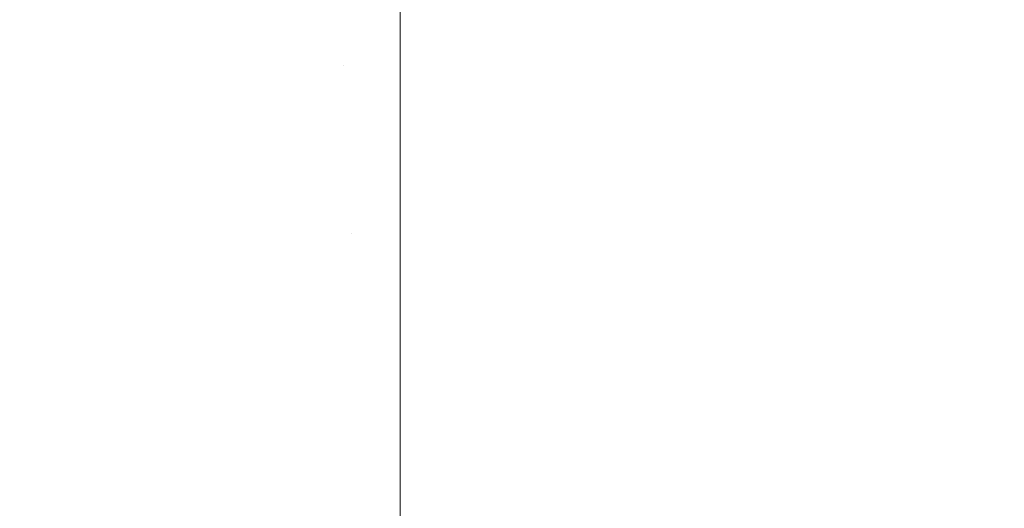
# Model space of a CAD drawing. Header units: centimetres. Extents: x -25.9 to 27.4, y -28.2 to -26.4.
# Tile 39 of 199: x -25.8373 to -25.8147, y -26.4406 to -26.4294. Entities that reach past the tile are written whole.
import ezdxf

# ---------------------------------------------------------------- set-up
doc = ezdxf.new("R2010")
doc.units = ezdxf.units.CM
doc.header["$LTSCALE"] = 2.54
doc.layers.add('Lucido design-1', color=7, linetype='Continuous')

# ---------------------------------------------------------------- blocks, each defined once
blk = doc.blocks.new('Gruppo-4-1')
at = {"color": 7, "linetype": 'Continuous', "lineweight": 9}
for points, invisible_edges in [([(-25.831473, -26.426724, 539.725777), (-25.830018, -26.426629, 539.725777), (-25.829852, -26.430448, 539.724508), (-25.831139, -26.430533, 539.724508)], 15), ([(-25.829852, -26.430448, 539.724508), (-25.830018, -26.426629, 539.725777), (-25.828561, -26.426597, 539.725777), (-25.828561, -26.429932, 539.72467)], 11), ([(-25.828561, -26.429934, 540.515392), (-25.828561, -26.42665, 540.514309), (-25.830016, -26.426682, 540.514309), (-25.829839, -26.430741, 540.515649)], 14), ([(-8.128561, -26.426597, 539.725777), (-8.128561, -26.429932, 539.72467), (-25.828561, -26.429932, 539.72467), (-25.828561, -26.426597, 539.725777)], 10), ([(-25.828561, -26.42665, 540.514309), (-25.828561, -26.429934, 540.515392), (27.271439, -26.429934, 540.515392), (27.271439, -26.42665, 540.514309)], 10), ([(-25.834362, -26.427104, 539.725777), (-25.832921, -26.426883, 539.725777), (-25.832422, -26.430673, 539.724508), (-25.833698, -26.430869, 539.724508)], 15), ([(-25.832921, -26.426883, 539.725777), (-25.831473, -26.426724, 539.725777), (-25.831139, -26.430533, 539.724508), (-25.832422, -26.430673, 539.724508)], 15), ([(-25.832384, -26.430964, 540.515649), (-25.831114, -26.430825, 540.515649), (-25.831468, -26.426777, 540.514309), (-25.832914, -26.426936, 540.514309)], 15), ([(-25.831114, -26.430825, 540.515649), (-25.829839, -26.430741, 540.515649), (-25.830016, -26.426682, 540.514309), (-25.831468, -26.426777, 540.514309)], 15), ([(-25.835791, -26.427389, 539.725777), (-25.834362, -26.427104, 539.725777), (-25.833698, -26.430869, 539.724508), (-25.834964, -26.431121, 539.724508)], 15), ([(-25.833647, -26.431158, 540.515649), (-25.832384, -26.430964, 540.515649), (-25.832914, -26.426936, 540.514309), (-25.834353, -26.427157, 540.514309)], 15), ([(-25.8349, -26.431407, 540.515649), (-25.833647, -26.431158, 540.515649), (-25.834353, -26.427157, 540.514309), (-25.83578, -26.427441, 540.514309)], 15), ([(-25.837207, -26.427735, 539.725777), (-25.835791, -26.427389, 539.725777), (-25.834964, -26.431121, 539.724508), (-25.836217, -26.431428, 539.724508)], 15), ([(-25.836141, -26.431711, 540.515649), (-25.8349, -26.431407, 540.515649), (-25.83578, -26.427441, 540.514309), (-25.837193, -26.427787, 540.514309)], 15), ([(-25.838606, -26.428143, 539.725777), (-25.837207, -26.427735, 539.725777), (-25.836217, -26.431428, 539.724508), (-25.837456, -26.431789, 539.724508)], 15), ([(-25.837368, -26.432069, 540.515649), (-25.836141, -26.431711, 540.515649), (-25.837193, -26.427787, 540.514309), (-25.83859, -26.428194, 540.514309)], 15), ([(-25.828561, -26.429932, 539.72467), (-25.828561, -26.43042, 539.724508), (-25.829852, -26.430448, 539.724508)], 10), ([(-25.829839, -26.430741, 540.515649), (-25.828561, -26.430713, 540.515649), (-25.828561, -26.429934, 540.515392)], 9), ([(-25.828561, -26.43042, 539.724508), (-25.828561, -26.429932, 539.72467), (-8.128561, -26.429932, 539.72467), (-8.128561, -26.43042, 539.724508)], 10), ([(27.271439, -26.430713, 540.515649), (27.271439, -26.429934, 540.515392), (-25.828561, -26.429934, 540.515392), (-25.828561, -26.430713, 540.515649)], 10), ([(-25.831139, -26.430533, 539.724508), (-25.829852, -26.430448, 539.724508), (-25.829683, -26.434311, 539.723396), (-25.830802, -26.434384, 539.723396)], 15), ([(-25.829683, -26.434311, 539.723396), (-25.829852, -26.430448, 539.724508), (-25.828561, -26.43042, 539.724508), (-25.828561, -26.434119, 539.723444)], 11), ([(-8.128561, -26.43042, 539.724508), (-8.128561, -26.434119, 539.723444), (-25.828561, -26.434119, 539.723444), (-25.828561, -26.43042, 539.724508)], 10), ([(-25.833698, -26.430869, 539.724508), (-25.832422, -26.430673, 539.724508), (-25.831918, -26.434507, 539.723396), (-25.833027, -26.434677, 539.723396)], 15), ([(-25.832422, -26.430673, 539.724508), (-25.831139, -26.430533, 539.724508), (-25.830802, -26.434384, 539.723396), (-25.831918, -26.434507, 539.723396)], 15), ([(-25.830755, -26.434932, 540.516815), (-25.829659, -26.43486, 540.516815), (-25.829839, -26.430741, 540.515649), (-25.831114, -26.430825, 540.515649)], 15), ([(-25.828561, -26.434122, 540.516613), (-25.828561, -26.430713, 540.515649), (-25.829839, -26.430741, 540.515649), (-25.829659, -26.43486, 540.516815)], 14), ([(-25.828561, -26.430713, 540.515649), (-25.828561, -26.434122, 540.516613), (27.271439, -26.434122, 540.516613), (27.271439, -26.430713, 540.515649)], 10), ([(-25.834964, -26.431121, 539.724508), (-25.833698, -26.430869, 539.724508), (-25.833027, -26.434677, 539.723396), (-25.834127, -26.434896, 539.723396)], 15), ([(-25.832931, -26.435218, 540.516815), (-25.831846, -26.435051, 540.516815), (-25.832384, -26.430964, 540.515649), (-25.833647, -26.431158, 540.515649)], 15), ([(-25.831846, -26.435051, 540.516815), (-25.830755, -26.434932, 540.516815), (-25.831114, -26.430825, 540.515649), (-25.832384, -26.430964, 540.515649)], 15), ([(-25.836217, -26.431428, 539.724508), (-25.834964, -26.431121, 539.724508), (-25.834127, -26.434896, 539.723396), (-25.835217, -26.435163, 539.723396)], 15), ([(-25.834008, -26.435432, 540.516815), (-25.832931, -26.435218, 540.516815), (-25.833647, -26.431158, 540.515649), (-25.8349, -26.431407, 540.515649)], 15), ([(-25.835074, -26.435693, 540.516815), (-25.834008, -26.435432, 540.516815), (-25.8349, -26.431407, 540.515649), (-25.836141, -26.431711, 540.515649)], 15), ([(-25.837456, -26.431789, 539.724508), (-25.836217, -26.431428, 539.724508), (-25.835217, -26.435163, 539.723396), (-25.836294, -26.435477, 539.723396)], 15), ([(-25.838678, -26.432204, 539.724508), (-25.837456, -26.431789, 539.724508), (-25.836294, -26.435477, 539.723396), (-25.837356, -26.435837, 539.723396)], 15), ([(-25.836128, -26.436001, 540.516815), (-25.835074, -26.435693, 540.516815), (-25.836141, -26.431711, 540.515649), (-25.837368, -26.432069, 540.515649)], 15), ([(-25.837168, -26.436353, 540.516815), (-25.836128, -26.436001, 540.516815), (-25.837368, -26.432069, 540.515649), (-25.838578, -26.432479, 540.515649)], 15), ([(-25.838191, -26.436751, 540.516815), (-25.837168, -26.436353, 540.516815), (-25.838578, -26.432479, 540.515649), (-25.839769, -26.432943, 540.515649)], 15), ([(-25.828561, -26.434119, 539.723444), (-25.828561, -26.434287, 539.723396), (-25.829683, -26.434311, 539.723396)], 10), ([(-25.829659, -26.43486, 540.516815), (-25.828561, -26.434836, 540.516815), (-25.828561, -26.434122, 540.516613)], 9), ([(-25.828561, -26.434287, 539.723396), (-25.828561, -26.434119, 539.723444), (-8.128561, -26.434119, 539.723444), (-8.128561, -26.434287, 539.723396)], 10), ([(27.271439, -26.434836, 540.516815), (27.271439, -26.434122, 540.516613), (-25.828561, -26.434122, 540.516613), (-25.828561, -26.434836, 540.516815)], 10), ([(-25.830802, -26.434384, 539.723396), (-25.829683, -26.434311, 539.723396), (-25.829513, -26.438211, 539.722441), (-25.830462, -26.438273, 539.722441)], 15), ([(-25.829683, -26.434311, 539.723396), (-25.828561, -26.434287, 539.723396), (-25.828561, -26.43819, 539.722441), (-25.829513, -26.438211, 539.722441)], 13), ([(-25.828561, -26.43819, 539.722441), (-25.828561, -26.434287, 539.723396), (-8.128561, -26.434287, 539.723396), (-8.128561, -26.43819, 539.722441)], 10), ([(-25.833027, -26.434677, 539.723396), (-25.831918, -26.434507, 539.723396), (-25.831408, -26.438377, 539.722441), (-25.832349, -26.438521, 539.722441)], 15), ([(-25.831918, -26.434507, 539.723396), (-25.830802, -26.434384, 539.723396), (-25.830462, -26.438273, 539.722441), (-25.831408, -26.438377, 539.722441)], 15), ([(-25.834127, -26.434896, 539.723396), (-25.833027, -26.434677, 539.723396), (-25.832349, -26.438521, 539.722441), (-25.833282, -26.438707, 539.722441)], 15), ([(-25.835217, -26.435163, 539.723396), (-25.834127, -26.434896, 539.723396), (-25.833282, -26.438707, 539.722441), (-25.834206, -26.438933, 539.722441)], 15), ([(-25.831301, -26.439191, 540.517806), (-25.830391, -26.439091, 540.517806), (-25.830755, -26.434932, 540.516815), (-25.831846, -26.435051, 540.516815)], 15), ([(-25.830391, -26.439091, 540.517806), (-25.829477, -26.439031, 540.517806), (-25.829659, -26.43486, 540.516815), (-25.830755, -26.434932, 540.516815)], 15), ([(-25.828561, -26.438359, 540.517651), (-25.828561, -26.434836, 540.516815), (-25.829659, -26.43486, 540.516815), (-25.829477, -26.439031, 540.517806)], 14), ([(-25.828561, -26.434836, 540.516815), (-25.828561, -26.438359, 540.517651), (27.271439, -26.438359, 540.517651), (27.271439, -26.434836, 540.516815)], 10), ([(-25.836294, -26.435477, 539.723396), (-25.835217, -26.435163, 539.723396), (-25.834206, -26.438933, 539.722441), (-25.83512, -26.439199, 539.722441)], 15), ([(-25.833104, -26.439509, 540.517806), (-25.832206, -26.43933, 540.517806), (-25.832931, -26.435218, 540.516815), (-25.834008, -26.435432, 540.516815)], 15), ([(-25.832206, -26.43933, 540.517806), (-25.831301, -26.439191, 540.517806), (-25.831846, -26.435051, 540.516815), (-25.832931, -26.435218, 540.516815)], 15), ([(-25.837356, -26.435837, 539.723396), (-25.836294, -26.435477, 539.723396), (-25.83512, -26.439199, 539.722441), (-25.836021, -26.439505, 539.722441)], 15), ([(-25.833994, -26.439726, 540.517806), (-25.833104, -26.439509, 540.517806), (-25.834008, -26.435432, 540.516815), (-25.835074, -26.435693, 540.516815)], 15), ([(-25.834873, -26.439983, 540.517806), (-25.833994, -26.439726, 540.517806), (-25.835074, -26.435693, 540.516815), (-25.836128, -26.436001, 540.516815)], 15), ([(-25.838402, -26.436244, 539.723396), (-25.837356, -26.435837, 539.723396), (-25.836021, -26.439505, 539.722441), (-25.836908, -26.43985, 539.722441)], 15), ([(-25.83574, -26.440277, 540.517806), (-25.834873, -26.439983, 540.517806), (-25.836128, -26.436001, 540.516815), (-25.837168, -26.436353, 540.516815)], 15), ([(-25.839428, -26.436696, 539.723396), (-25.838402, -26.436244, 539.723396), (-25.836908, -26.43985, 539.722441), (-25.837779, -26.440233, 539.722441)], 15), ([(-25.836593, -26.440609, 540.517806), (-25.83574, -26.440277, 540.517806), (-25.837168, -26.436353, 540.516815), (-25.838191, -26.436751, 540.516815)], 15), ([(-25.837432, -26.440978, 540.517806), (-25.836593, -26.440609, 540.517806), (-25.838191, -26.436751, 540.516815), (-25.839196, -26.437194, 540.516815)], 15), ([(-25.830462, -26.438273, 539.722441), (-25.829513, -26.438211, 539.722441), (-25.829341, -26.442141, 539.721644), (-25.830119, -26.442192, 539.721644)], 15), ([(-25.829513, -26.438211, 539.722441), (-25.828561, -26.43819, 539.722441), (-25.828561, -26.438357, 539.722407)], 9), ([(-25.828561, -26.438357, 539.722407), (-25.828561, -26.442123, 539.721644), (-25.829341, -26.442141, 539.721644), (-25.829513, -26.438211, 539.722441)], 14), ([(-8.128561, -26.43819, 539.722441), (-8.128561, -26.438357, 539.722407), (-25.828561, -26.438357, 539.722407), (-25.828561, -26.43819, 539.722441)], 10), ([(-25.832349, -26.438521, 539.722441), (-25.831408, -26.438377, 539.722441), (-25.830895, -26.442276, 539.721644), (-25.831666, -26.442395, 539.721644)], 15), ([(-25.831408, -26.438377, 539.722441), (-25.830462, -26.438273, 539.722441), (-25.830119, -26.442192, 539.721644), (-25.830895, -26.442276, 539.721644)], 15), ([(-25.829477, -26.439031, 540.517806), (-25.828561, -26.439011, 540.517806), (-25.828561, -26.438359, 540.517651)], 9), ([(-25.828561, -26.442123, 539.721644), (-25.828561, -26.438357, 539.722407), (-8.128561, -26.438357, 539.722407), (-8.128561, -26.442123, 539.721644)], 10), ([(27.271439, -26.439011, 540.517806), (27.271439, -26.438359, 540.517651), (-25.828561, -26.438359, 540.517651), (-25.828561, -26.439011, 540.517806)], 10), ([(-25.833282, -26.438707, 539.722441), (-25.832349, -26.438521, 539.722441), (-25.831666, -26.442395, 539.721644), (-25.832431, -26.442547, 539.721644)], 15), ([(-25.834206, -26.438933, 539.722441), (-25.833282, -26.438707, 539.722441), (-25.832431, -26.442547, 539.721644), (-25.833188, -26.442733, 539.721644)], 15), ([(-25.83512, -26.439199, 539.722441), (-25.834206, -26.438933, 539.722441), (-25.833188, -26.442733, 539.721644), (-25.833937, -26.442951, 539.721644)], 15), ([(-25.83075, -26.443375, 540.518618), (-25.830023, -26.443296, 540.518618), (-25.830391, -26.439091, 540.517806), (-25.831301, -26.439191, 540.517806)], 15), ([(-25.830023, -26.443296, 540.518618), (-25.829293, -26.443248, 540.518618), (-25.829477, -26.439031, 540.517806), (-25.830391, -26.439091, 540.517806)], 15), ([(-25.828561, -26.442637, 540.518503), (-25.828561, -26.439011, 540.517806), (-25.829477, -26.439031, 540.517806), (-25.829293, -26.443248, 540.518618)], 14), ([(-25.828561, -26.439011, 540.517806), (-25.828561, -26.442637, 540.518503), (27.271439, -26.442637, 540.518503), (27.271439, -26.439011, 540.517806)], 10), ([(-25.836021, -26.439505, 539.722441), (-25.83512, -26.439199, 539.722441), (-25.833937, -26.442951, 539.721644), (-25.834676, -26.443202, 539.721644)], 15), ([(-25.832191, -26.443629, 540.518618), (-25.831473, -26.443487, 540.518618), (-25.832206, -26.43933, 540.517806), (-25.833104, -26.439509, 540.517806)], 15), ([(-25.831473, -26.443487, 540.518618), (-25.83075, -26.443375, 540.518618), (-25.831301, -26.439191, 540.517806), (-25.832206, -26.43933, 540.517806)], 15), ([(-25.836908, -26.43985, 539.722441), (-25.836021, -26.439505, 539.722441), (-25.834676, -26.443202, 539.721644), (-25.835402, -26.443484, 539.721644)], 15), ([(-25.832901, -26.443803, 540.518618), (-25.832191, -26.443629, 540.518618), (-25.833104, -26.439509, 540.517806), (-25.833994, -26.439726, 540.517806)], 15), ([(-25.833604, -26.444008, 540.518618), (-25.832901, -26.443803, 540.518618), (-25.833994, -26.439726, 540.517806), (-25.834873, -26.439983, 540.517806)], 15), ([(-25.837779, -26.440233, 539.722441), (-25.836908, -26.43985, 539.722441), (-25.835402, -26.443484, 539.721644), (-25.836116, -26.443798, 539.721644)], 15), ([(-25.834296, -26.444243, 540.518618), (-25.833604, -26.444008, 540.518618), (-25.834873, -26.439983, 540.517806), (-25.83574, -26.440277, 540.517806)], 15), ([(-25.838632, -26.440654, 539.722441), (-25.837779, -26.440233, 539.722441), (-25.836116, -26.443798, 539.721644), (-25.836816, -26.444143, 539.721644)], 15), ([(-25.834978, -26.444508, 540.518618), (-25.834296, -26.444243, 540.518618), (-25.83574, -26.440277, 540.517806), (-25.836593, -26.440609, 540.517806)], 15), ([(-25.835648, -26.444803, 540.518618), (-25.834978, -26.444508, 540.518618), (-25.836593, -26.440609, 540.517806), (-25.837432, -26.440978, 540.517806)], 15)]:
    blk.add_3dface(points, dxfattribs=dict(at, invisible_edges=invisible_edges))

msp = doc.modelspace()

# ---------------------------------------------------------------- block references
at = {"layer": 'Lucido design-1', "color": 7}
msp.add_blockref('Gruppo-4-1', (0, 0), dxfattribs=at)

doc.saveas('drawing.dxf')
